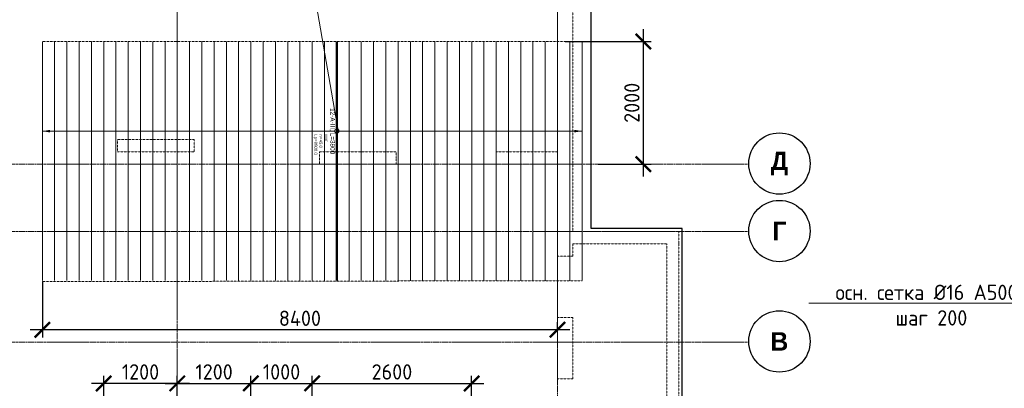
# Model space of a CAD drawing. Header units: millimetres. Extents: x -56135 to 1694203, y -446411 to -23139.
# Tile 141 of 256: x 710294 to 726350, y -120053 to -114044. Entities that reach past the tile are written whole.
import ezdxf
from ezdxf import colors
from ezdxf.entities.mleader import LeaderData, LeaderLine
from ezdxf.enums import TextEntityAlignment as Align
from ezdxf.math import Vec2, Vec3

# ---------------------------------------------------------------- set-up
doc = ezdxf.new("R2010")
doc.units = ezdxf.units.MM
doc.set_wipeout_variables(frame=1)
for name, pattern in [('01 Штриховая _4 мм_', [6, 3.5, -2.5]), ('______5', [1100, 800, -100, 100, -100]), ('GOST2.303 4', [7, 5, -2, 0]), ('осевая', [50.8, 31.75, -6.35, 6.35, -6.35])]:
    doc.linetypes.add(name, pattern=pattern)
for name, color, linetype, lineweight in [('0 Фундамент', 5, 'Continuous', 30), ('АрмСтер', 2, 'Continuous', 50), ('контур распр. стерхней', 2, 'GOST2.303 4', 20), ('Оси', 40, '______5', 18), ('подоснова', 151, 'Continuous', 5), ('РАЗМЕРЫ', 1, 'Continuous', 9), ('СТЕНЫ', 3, 'Continuous', 30)]:
    doc.layers.add(name, color=color, linetype=linetype, lineweight=lineweight)
doc.layers.add('АрмСтер_атрибуты', color=2, linetype='Continuous', lineweight=0, plot=False)
doc.layers.add('АрмСтер_невид', color=8, linetype='Continuous', lineweight=0, plot=False)
doc.styles.add('Century Gothic', font='GOTHIC.TTF')
doc.styles.add('GOST-2.304_Type-B', font='GOST_Common.ttf')
doc.styles.get("Standard").update_dxf_attribs({"font": 'arial.ttf'})
doc.styles.add('Аннотативный', font='arial.ttf')
doc.dimstyles.new('СПДС', dxfattribs={"dimscale": 100, "dimtxt": 2.5, "dimasz": 2.5, "dimexe": 1.25, "dimexo": 0, "dimtad": 1, "dimdec": 0, "dimtxsty": 'GOST-2.304_Type-B', "dimblk": 'ARCHTICK', "dimcen": 2.5, "dimdle": 2, "dimadec": 0, "dimazin": 2, "dimtfac": 0.75, "dimtdec": 0, "dimtmove": 1, "dimatfit": 3, "dimfxl": 1, "dimtolj": 1, "dimarcsym": 1})

# ---------------------------------------------------------------- blocks, each defined once
blk = doc.blocks.new('NSY101')
at = {"color": 0, "linetype": 'ByBlock', "lineweight": -2}
blk.add_circle((0, 0), 50, dxfattribs=at)
blk = doc.blocks.new('оси 2.2-2.3')
at = {"layer": 'Оси', "color": 16, "linetype": 'осевая', "lineweight": 0, "transparency": 33554687}
for p, q in [((515054.9, -104267.9), (515054.9, -134893.5)), ((521254.5, -104267.9), (521254.9, -134893.5)), ((468076.3, -116595.4), (524372.9, -116595.4)), ((468076.3, -117695.4), (524372.9, -117695.4)), ((468076.3, -119495.4), (524372.9, -119495.4))]:
    blk.add_line(p, q, dxfattribs=at)
at = {"layer": 'Оси', "color": 16, "linetype": 'Continuous', "lineweight": 25, "transparency": 33554687, "xscale": 9.999999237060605, "yscale": 9.999999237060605, "zscale": 9.999999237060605}
for p in [(524872.8, -116585.2), (524872.8, -117685.2), (524872.8, -119485.2)]:
    blk.add_blockref('NSY101', p, dxfattribs=at)
at = {"layer": 'Оси', "color": 16, "linetype": 'Continuous', "lineweight": 25, "transparency": 33554687, "char_height": 300, "attachment_point": 5, "style": 'Century Gothic'}
for s, insert, width in [('\\A1;{\\fCentury Gothic|i0|b1;\\H300.000000;\\W1.000000;\\C16;Д}\\P', (524872.8, -116585.2), 470), ('\\A1;{\\fCentury Gothic|i0|b1;\\H300.000000;\\W1.000000;\\C16;Г}\\P', (524872.8, -117685.2), 345), ('\\A1;{\\fCentury Gothic|i0|b1;\\H300.000000;\\W1.000000;\\C16;В}\\P', (524872.8, -119485.2), 390)]:
    blk.add_mtext(s, dxfattribs=dict(at, insert=insert, width=width))
blk = doc.blocks.new('*U1154')
at = {"layer": 'АрмСтер_невид', "ltscale": 100}
for p, q in [((-1463, 4000), (2437, 4000)), ((-1463, 3800), (2437, 3800)), ((-1463, 3600), (2437, 3600)), ((-1463, 3400), (2437, 3400)), ((-1463, 3200), (2437, 3200)), ((-1463, 3000), (2437, 3000)), ((-1463, 2800), (2437, 2800)), ((-1463, 2600), (2437, 2600)), ((-1463, 2400), (2437, 2400)), ((-1463, 2200), (2437, 2200)), ((-1463, 2000), (2437, 2000)), ((-1463, 1800), (2437, 1800)), ((-1463, 1600), (2437, 1600)), ((-1463, 1400), (2437, 1400)), ((-1463, 1200), (2437, 1200)), ((-1463, 1000), (2437, 1000)), ((-1463, 800), (2437, 800)), ((-1463, 600), (2437, 600)), ((-1463, 400), (2437, 400)), ((-1463, 200), (2437, 200)), ((-1463, -200), (2437, -200)), ((-1463, -400), (2437, -400)), ((-1463, -600), (2437, -600)), ((-1463, -800), (2437, -800)), ((-1463, -1000), (2437, -1000)), ((-1463, -1200), (2437, -1200)), ((-1463, -1400), (2437, -1400)), ((-1463, -1600), (2437, -1600)), ((-1463, -1800), (2437, -1800)), ((-1463, -2000), (2437, -2000)), ((-1463, -2200), (2437, -2200)), ((-1463, -2400), (2437, -2400)), ((-1463, -2600), (2437, -2600)), ((-1463, -2800), (2437, -2800)), ((-1463, -3000), (2437, -3000)), ((-1463, -3200), (2437, -3200)), ((-1463, -3400), (2437, -3400)), ((-1463, -3600), (2437, -3600)), ((-1463, -3800), (2437, -3800)), ((-1463, -4000), (2437, -4000)), ((-1463, -4200), (2437, -4200)), ((-1463, -4400), (2437, -4400)), ((-1463, -4600), (2437, -4600)), ((-1463, -4800), (2437, -4800))]:
    blk.add_line(p, q, dxfattribs=at)
at = {"layer": 'РАЗМЕРЫ'}
for p, q in [((112, 4000), (-112, 4000)), ((112, -4800), (-112, -4800))]:
    blk.add_line(p, q, dxfattribs=at)
at = {"layer": 'РАЗМЕРЫ', "ltscale": 15}
blk.add_line((0, -4800), (0, 4000), dxfattribs=at)
at = {"layer": 'РАЗМЕРЫ'}
for points in [[(0, 4000), (21, 3875), (-21, 3875)], [(0, -4800), (21, -4675), (-21, -4675)]]:
    blk.add_solid(points, dxfattribs=at)
at = {"layer": 'АрмСтер_атрибуты', "color": 215, "ltscale": 15, "style": 'Аннотативный'}
for s, p in [('шаг', (51, -194)), ('Lр=', (50, -368)), ('n=', (51, -285))]:
    blk.add_text(s, height=50, dxfattribs=at).set_placement(p)
at = {"layer": 'АрмСтер_атрибуты', "flags": 9}
for tag, p in [('ОБОЗНАЧЕНИЕ', (-1034, 2676)), ('МАССА', (-1034, 2790))]:
    blk.add_attdef(tag, p, '', height=75, dxfattribs=at)
at = {"layer": 'АрмСтер_атрибуты', "style": 'Аннотативный', "flags": 8}
blk.add_attdef('ПОЗ', (110, 30), '', height=75, dxfattribs=at)
at = {"layer": 'АрмСтер_атрибуты', "color": 215, "style": 'Аннотативный'}
for tag, p, flags in [('ШАГ', (191, -194), 10), ('КОЛ', (138, -285), 8), ('ШИРИНА', (173, -368), 8)]:
    blk.add_attdef(tag, p, '', height=50, dxfattribs=dict(at, flags=flags))
at = {"linetype": 'Continuous', "lineweight": 0}
blk.add_wipeout([(35, 0), (28, 21), (11, 33), (-11, 33), (-28, 21), (-35, 0), (-28, -21), (-11, -33), (11, -33), (28, -21)], dxfattribs=at)
at = {"color": 0, "linetype": 'ByBlock', "lineweight": -2, "ltscale": 100}
blk.add_line((-1463, 0), (2437, 0), dxfattribs=at)
at = {"layer": 'АрмСтер_невид', "ltscale": 100}
blk.add_line((-1463, 0), (2437, 0), dxfattribs=at)
at = {"layer": 'РАЗМЕРЫ'}
blk.add_circle((0, 0), 35, dxfattribs=at)
at = {"layer": 'АрмСтер_атрибуты', "style": 'Аннотативный', "flags": 8}
blk.add_attdef('НАИМЕНОВАНИЕ', text='', height=75, dxfattribs=at).set_placement((0, -29), align=Align.TOP_CENTER)
blk = doc.blocks.new('_None')
blk = doc.blocks.new('_ArchTick')
at = {"color": 0, "linetype": 'ByBlock', "const_width": 0.15}
blk.add_lwpolyline([(-0.5, -0.5), (0.5, 0.5)], dxfattribs=at)
blk = doc.blocks.new('*D1244')
at = {"layer": 'DEFPOINTS', "color": 0, "transparency": 16777216}
for p in [(719188, -114400), (720464, -114400), (719729, -116399)]:
    blk.add_point(p, dxfattribs=at)
at = {"layer": 'РАЗМЕРЫ', "color": 0, "lineweight": -2, "transparency": 16777216}
for p, q in [((720464, -116599), (720464, -114200)), ((719188, -114400), (720589, -114400)), ((719729, -116399), (720589, -116399))]:
    blk.add_line(p, q, dxfattribs=at)
at = {"layer": 'РАЗМЕРЫ', "color": 0, "lineweight": -2, "transparency": 16777216, "xscale": 250, "yscale": 250, "zscale": 250}
for p, rotation in [((720464, -114400), 90), ((720464, -116399), 270)]:
    blk.add_blockref('_ArchTick', p, dxfattribs=dict(at, rotation=rotation))
at = {"layer": 'РАЗМЕРЫ', "color": 0, "transparency": 16777216, "insert": (720277, -115399), "char_height": 250, "attachment_point": 5, "rotation": 90, "style": 'GOST-2.304_Type-B'}
blk.add_mtext('\\A1;2000', dxfattribs=at)
blk = doc.blocks.new('*D1368')
at = {"layer": 'DEFPOINTS', "color": 0, "transparency": 16777216}
for p in [(710664, -118314), (710664, -119099), (719064, -119099)]:
    blk.add_point(p, dxfattribs=at)
at = {"layer": 'РАЗМЕРЫ', "color": 0, "lineweight": -2, "transparency": 16777216}
for p, q in [((710664, -118314), (710664, -119224)), ((719264, -119099), (710464, -119099)), ((719064, -119099), (719064, -118974))]:
    blk.add_line(p, q, dxfattribs=at)
at = {"layer": 'РАЗМЕРЫ', "color": 0, "lineweight": -2, "transparency": 16777216, "xscale": 250, "yscale": 250, "zscale": 250, "rotation": 180}
blk.add_blockref('_ArchTick', (710664, -119099), dxfattribs=at)
at = {"layer": 'РАЗМЕРЫ', "color": 0, "lineweight": -2, "transparency": 16777216, "xscale": 250, "yscale": 250, "zscale": 250}
blk.add_blockref('_ArchTick', (719064, -119099), dxfattribs=at)
at = {"layer": 'РАЗМЕРЫ', "color": 0, "transparency": 16777216, "insert": (714864, -118912), "char_height": 250, "attachment_point": 5, "style": 'GOST-2.304_Type-B'}
blk.add_mtext('\\A1;8400', dxfattribs=at)
blk = doc.blocks.new('*D1373')
at = {"layer": 'DEFPOINTS', "color": 0, "transparency": 16777216}
for p in [(711664, -119973), (711664, -120399), (712864, -120259)]:
    blk.add_point(p, dxfattribs=at)
at = {"layer": 'РАЗМЕРЫ', "color": 0, "lineweight": -2, "transparency": 16777216}
for p, q in [((711664, -120399), (711664, -119848)), ((712864, -120259), (712864, -119848)), ((713064, -119973), (711464, -119973))]:
    blk.add_line(p, q, dxfattribs=at)
at = {"layer": 'РАЗМЕРЫ', "color": 0, "lineweight": -2, "transparency": 16777216, "xscale": 250, "yscale": 250, "zscale": 250, "rotation": 180}
blk.add_blockref('_ArchTick', (711664, -119973), dxfattribs=at)
at = {"layer": 'РАЗМЕРЫ', "color": 0, "lineweight": -2, "transparency": 16777216, "xscale": 250, "yscale": 250, "zscale": 250}
blk.add_blockref('_ArchTick', (712864, -119973), dxfattribs=at)
at = {"layer": 'РАЗМЕРЫ', "color": 0, "transparency": 16777216, "insert": (712264, -119786), "char_height": 250, "attachment_point": 5, "style": 'GOST-2.304_Type-B'}
blk.add_mtext('\\A1;1200', dxfattribs=at)
blk = doc.blocks.new('*D1247')
at = {"layer": 'DEFPOINTS', "color": 0, "transparency": 16777216}
for p in [(714064, -119973), (712864, -120259), (714064, -120399)]:
    blk.add_point(p, dxfattribs=at)
at = {"layer": 'РАЗМЕРЫ', "color": 0, "lineweight": -2, "transparency": 16777216}
for p, q in [((712864, -120259), (712864, -119848)), ((714064, -120399), (714064, -119848)), ((712664, -119973), (714264, -119973))]:
    blk.add_line(p, q, dxfattribs=at)
at = {"layer": 'РАЗМЕРЫ', "color": 0, "lineweight": -2, "transparency": 16777216, "xscale": 250, "yscale": 250, "zscale": 250, "rotation": 180}
blk.add_blockref('_ArchTick', (712864, -119973), dxfattribs=at)
at = {"layer": 'РАЗМЕРЫ', "color": 0, "lineweight": -2, "transparency": 16777216, "xscale": 250, "yscale": 250, "zscale": 250}
blk.add_blockref('_ArchTick', (714064, -119973), dxfattribs=at)
at = {"layer": 'РАЗМЕРЫ', "color": 0, "transparency": 16777216, "insert": (713464, -119786), "char_height": 250, "attachment_point": 5, "style": 'GOST-2.304_Type-B'}
blk.add_mtext('\\A1;1200', dxfattribs=at)
blk = doc.blocks.new('*D1243')
at = {"layer": 'DEFPOINTS', "color": 0, "transparency": 16777216}
for p in [(715064, -119973), (714064, -120399), (715064, -120643)]:
    blk.add_point(p, dxfattribs=at)
at = {"layer": 'РАЗМЕРЫ', "color": 0, "lineweight": -2, "transparency": 16777216}
for p, q in [((714064, -120399), (714064, -119848)), ((715064, -120643), (715064, -119848)), ((713864, -119973), (715264, -119973))]:
    blk.add_line(p, q, dxfattribs=at)
at = {"layer": 'РАЗМЕРЫ', "color": 0, "lineweight": -2, "transparency": 16777216, "xscale": 250, "yscale": 250, "zscale": 250, "rotation": 180}
blk.add_blockref('_ArchTick', (714064, -119973), dxfattribs=at)
at = {"layer": 'РАЗМЕРЫ', "color": 0, "lineweight": -2, "transparency": 16777216, "xscale": 250, "yscale": 250, "zscale": 250}
blk.add_blockref('_ArchTick', (715064, -119973), dxfattribs=at)
at = {"layer": 'РАЗМЕРЫ', "color": 0, "transparency": 16777216, "insert": (714564, -119786), "char_height": 250, "attachment_point": 5, "style": 'GOST-2.304_Type-B'}
blk.add_mtext('\\A1;1000', dxfattribs=at)
blk = doc.blocks.new('*D1367')
at = {"layer": 'DEFPOINTS', "color": 0, "transparency": 16777216}
for p in [(717664, -119973), (717664, -120499), (715064, -120643)]:
    blk.add_point(p, dxfattribs=at)
at = {"layer": 'РАЗМЕРЫ', "color": 0, "lineweight": -2, "transparency": 16777216}
for p, q in [((715064, -120643), (715064, -119848)), ((717664, -120499), (717664, -119848)), ((714864, -119973), (717864, -119973))]:
    blk.add_line(p, q, dxfattribs=at)
at = {"layer": 'РАЗМЕРЫ', "color": 0, "lineweight": -2, "transparency": 16777216, "xscale": 250, "yscale": 250, "zscale": 250, "rotation": 180}
blk.add_blockref('_ArchTick', (715064, -119973), dxfattribs=at)
at = {"layer": 'РАЗМЕРЫ', "color": 0, "lineweight": -2, "transparency": 16777216, "xscale": 250, "yscale": 250, "zscale": 250}
blk.add_blockref('_ArchTick', (717664, -119973), dxfattribs=at)
at = {"layer": 'РАЗМЕРЫ', "color": 0, "transparency": 16777216, "insert": (716364, -119786), "char_height": 250, "attachment_point": 5, "style": 'GOST-2.304_Type-B'}
blk.add_mtext('\\A1;2600', dxfattribs=at)
blk = doc.blocks.new('стены  тп')
at = {"layer": 'СТЕНЫ', "color": 251, "linetype": '01 Штриховая _4 мм_', "lineweight": 0, "true_color": 0x636466}
for p, q in [((589762, -327826, 3100), (589762, -316376, 3100)), ((589512, -316626, 3100), (589512, -326526, 3100)), ((583587, -326326, 3100), (582337, -326326, 3100)), ((582337, -326326, 3100), (582337, -326526, 3100)), ((583587, -326526, 3100), (583587, -326326, 3100)), ((582337, -326526, 3100), (583587, -326526, 3100)), ((586882, -326526, 3100), (585632, -326526, 3100)), ((585632, -326526, 3100), (585632, -326646, 3100)), ((586882, -326646, 3100), (586882, -326526, 3100)), ((589512, -326526, 3100), (588512, -326526, 3100)), ((588512, -326526, 3100), (588512, -326646, 3100)), ((585632, -326646, 3100), (585632, -326726, 3100)), ((585632, -326726, 3100), (586882, -326726, 3100)), ((586882, -326726, 3100), (586882, -326646, 3100)), ((588512, -326646, 3100), (588512, -326726, 3100)), ((588512, -326726, 3100), (589512, -326726, 3100)), ((589512, -326726, 3100), (589512, -328226, 3100)), ((591492, -327826, 3100), (589762, -327826, 3100)), ((591492, -328026, 3100), (591492, -327826, 3100)), ((589762, -328026, 3100), (591292, -328026, 3100)), ((589762, -328226, 3100), (589762, -328026, 3100)), ((591292, -328026, 3100), (591292, -336126, 3100)), ((591492, -336326, 3100), (591492, -328026, 3100)), ((589762, -328226, 3100), (589512, -328226, 3100)), ((589512, -329226, 3100), (589762, -329226, 3100)), ((589512, -329226, 3100), (589512, -329626, 3100)), ((589762, -330226, 3100), (589762, -329226, 3100)), ((589512, -329626, 3100), (589512, -329746, 3100)), ((589512, -329746, 3100), (589512, -330226, 3100)), ((589762, -330226, 3100), (589512, -330226, 3100))]:
    blk.add_line(p, q, dxfattribs=at)

msp = doc.modelspace()

# ---------------------------------------------------------------- linework, layer by layer
at = {"layer": '0 Фундамент'}
msp.add_lwpolyline([(671964.1, -105949.2), (671964.1, -130129.2), (719614.1, -130129.2), (719614.1, -126049.2), (721094.1, -126049.2), (721094.1, -117449.2), (719614.1, -117449.2), (719614.1, -105949.2), (671964.1, -105949.2)], dxfattribs=at)
at = {"layer": 'контур распр. стерхней', "linetype": '01 Штриховая _4 мм_'}
msp.add_lwpolyline([(710664.3, -118314.3), (710664.3, -114398.6), (719464.3, -114398.6), (719464.3, -118298.6)], close=True, dxfattribs=at)

# ---------------------------------------------------------------- block references
at = {"layer": 'РАЗМЕРЫ', "color": 1}
msp.add_blockref('оси 2.2-2.3', (197809.4, 196.2), dxfattribs=at)

# ---------------------------------------------------------------- dimensions: what is measured, and where the dimension line sits
at = {"layer": 'РАЗМЕРЫ'}
dim = msp.add_linear_dim(base=(711664.3, -119973.1), p1=(712864.3, -120259), p2=(711664.3, -120399.1), dimstyle='СПДС', dxfattribs=at)
dim.commit()
dim.dimension.update_dxf_attribs({"geometry": '*D1373', "text_midpoint": (712264.3, -119785.6)})
at = {"layer": 'РАЗМЕРЫ', "color": 1}
for base, p1, p2, picture, middle in [((714064.3, -119973.1), (712864.3, -120259), (714064.3, -120399.2), '*D1247', (713464.3, -119785.6)), ((715064.3, -119973.1), (714064.3, -120399.2), (715064.3, -120643), '*D1243', (714564.3, -119785.6)), ((717664.3, -119973.1), (715064.3, -120643), (717664.3, -120499.2), '*D1367', (716364.3, -119785.6))]:
    dim = msp.add_linear_dim(base=base, p1=p1, p2=p2, dimstyle='СПДС', dxfattribs=at)
    dim.commit()
    dim.dimension.update_dxf_attribs({"geometry": picture, "text_midpoint": middle})

# ---------------------------------------------------------------- leaders
at = {"layer": 'подоснова', "color": 4, "ltscale": 0.3}
ml = msp.add_multileader_mtext('Standard', dxfattribs=at)
ml.set_content('{\\C2;осн. сетка %%C16 А500С \\Pшаг 200}', color=4, style='GOST-2.304_Type-B')
ml.set_leader_properties(color=256, linetype='ByLayer', lineweight=15)
ml.set_arrow_properties(name='NONE')
ml.build(insert=Vec2(0, 0))
ml.multileader.update_dxf_attribs({"text_left_attachment_type": 6, "text_right_attachment_type": 6, "dogleg_length": 0.1, "arrow_head_size": 18})
ctx = ml.context
ctx.base_point, ctx.char_height, ctx.arrow_head_size, ctx.landing_gap_size, ctx.plane_origin = Vec3(723561.8, -118663.6), 250, 18, 20, Vec3(730874.5, -117629.7)
ctx.left_attachment, ctx.right_attachment, ctx.text_align_type = 6, 6, 1
notes = []
notes.append((ctx, [(0, (1, 1, 0), (726758.7, -118663.6), (-1, 0), 0.1, [(1, [(728289.6, -119787.1), (728191.8, -119907.1)], 0, [])])]))
ctx.mtext.insert, ctx.mtext.width, ctx.mtext.alignment, ctx.mtext.flow_direction = Vec3(725160.2, -118363.6), 4075.871, 2, 5
for ctx, leaders in notes:
    for number, flags, end, landing, length, lines in leaders:
        leader = LeaderData()
        leader.index, (leader.has_last_leader_line, leader.has_dogleg_vector, leader.attachment_direction) = number, flags
        leader.last_leader_point, leader.dogleg_vector, leader.dogleg_length = Vec3(end), Vec3(landing), length
        for number, points, colour, breaks in lines:
            line = LeaderLine()
            line.index, line.vertices, line.color, line.breaks = number, Vec3.list(points), colors.encode_raw_color(colour), breaks
            leader.lines.append(line)
        ctx.leaders.append(leader)

# ---------------------------------------------------------------- next in the draw order: block references
at = {"layer": 'АрмСтер', "ltscale": 15}
ref = msp.add_blockref('*U1154', (715464.3, -115861.1), dxfattribs=dict(at, rotation=270))
ref.add_attrib('НАИМЕНОВАНИЕ', '12-A-III, L=3900', dxfattribs={"layer": 'АрмСтер_атрибуты', "height": 75, "rotation": 270, "style": 'Аннотативный', "flags": 8}).set_placement((715435, -115861.1), align=Align.TOP_CENTER)
ref.add_attrib('КОЛ', '45.0', (715179.2, -115999.1), dxfattribs={"layer": 'АрмСтер_атрибуты', "color": 215, "height": 50, "rotation": 270, "style": 'Аннотативный', "flags": 8})
ref.add_attrib('ШИРИНА', '8800.0', (715096.5, -116033.9), dxfattribs={"layer": 'АрмСтер_атрибуты', "color": 215, "height": 50, "rotation": 270, "style": 'Аннотативный', "flags": 8})

# ---------------------------------------------------------------- next in the draw order: block references
at = {"layer": 'РАЗМЕРЫ'}
msp.add_blockref('стены  тп', (129552, 210326.6, -3100), dxfattribs=at)

# ---------------------------------------------------------------- next in the draw order: dimensions: what is measured, and where the dimension line sits
at = {"layer": 'РАЗМЕРЫ', "color": 1}
dim = msp.add_linear_dim(base=(720464.3, -114399.6), p1=(719729.3, -116399.2), p2=(719188, -114399.6), angle=90, dimstyle='СПДС', dxfattribs=at)
dim.commit()
dim.dimension.update_dxf_attribs({"geometry": '*D1244', "text_midpoint": (720276.8, -115399.4)})
dim = msp.add_linear_dim(base=(710664.3, -119099.2), p1=(719064.3, -119099.2), p2=(710664.3, -118314.3), dimstyle='СПДС', dxfattribs=at)
dim.commit()
dim.dimension.update_dxf_attribs({"geometry": '*D1368', "text_midpoint": (714864.3, -118911.7)})

# ---------------------------------------------------------------- next in the draw order: leaders
at = {"layer": 'подоснова', "color": 6, "ltscale": 0.3}
ml = msp.add_multileader_mtext('Standard', dxfattribs=at)
ml.set_content('5* (%%C25-89шт.)\\Pшаг 100', color=6, style='GOST-2.304_Type-B')
ml.set_leader_properties(color=256, linetype='ByLayer', lineweight=15)
ml.set_arrow_properties(name='NONE')
ml.build(insert=Vec2(0, 0))
ml.multileader.update_dxf_attribs({"text_left_attachment_type": 6, "text_right_attachment_type": 6, "dogleg_length": 0.1, "arrow_head_size": 18})
ctx = ml.context
ctx.base_point, ctx.char_height, ctx.arrow_head_size, ctx.landing_gap_size, ctx.plane_origin = Vec3(712818.8, -113426.8, 7.1), 250, 18, 20, Vec3(704761.9, -111125.7, 7.1)
ctx.left_attachment, ctx.right_attachment, ctx.text_align_type = 6, 6, 1
notes = []
notes.append((ctx, [(1, (1, 1, 0), (715065.7, -113426.8, 7.1), (-1, 0), 0.1, [(0, [(715491.3, -115880.6, 7.1)], 0, [])])]))
ctx.mtext.insert, ctx.mtext.alignment, ctx.mtext.flow_direction = Vec3(713942.2, -113126.8, 7.1), 2, 5
for ctx, leaders in notes:
    for number, flags, end, landing, length, lines in leaders:
        leader = LeaderData()
        leader.index, (leader.has_last_leader_line, leader.has_dogleg_vector, leader.attachment_direction) = number, flags
        leader.last_leader_point, leader.dogleg_vector, leader.dogleg_length = Vec3(end), Vec3(landing), length
        for number, points, colour, breaks in lines:
            line = LeaderLine()
            line.index, line.vertices, line.color, line.breaks = number, Vec3.list(points), colors.encode_raw_color(colour), breaks
            leader.lines.append(line)
        ctx.leaders.append(leader)

doc.saveas('drawing.dxf')
